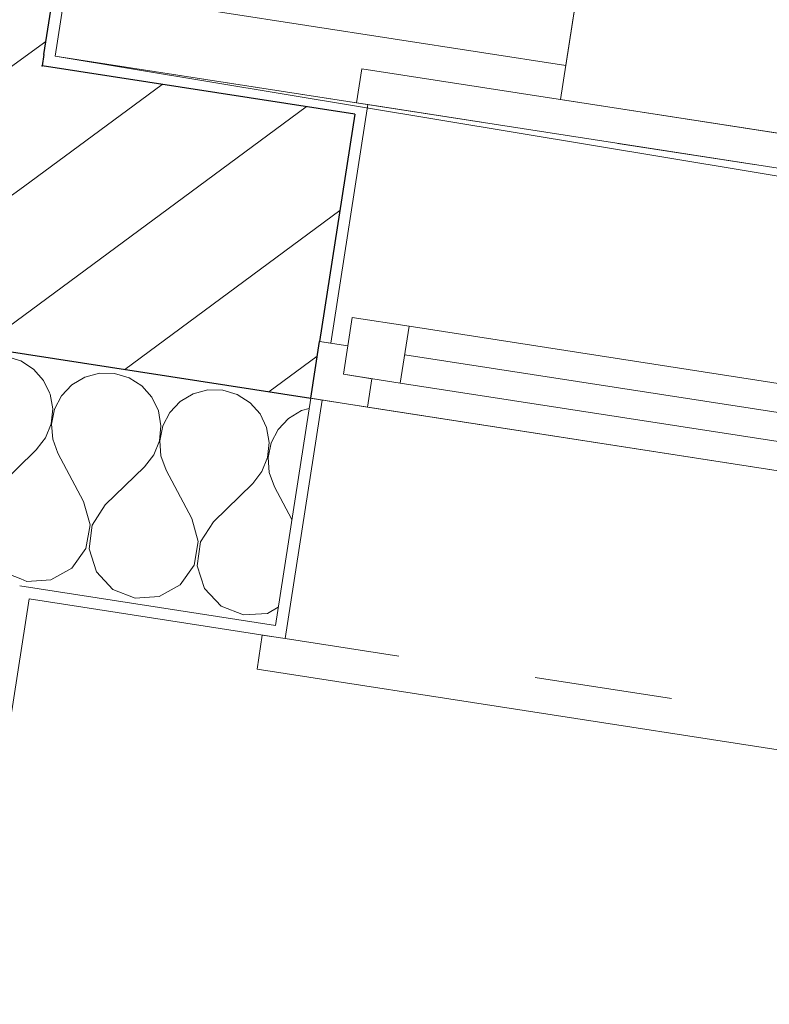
# Model space of a CAD drawing. Header units: metres. Extents: x 5509548 to 5517943, y 5680530 to 5684871.
# Tile 86 of 124: x 5516177.685 to 5516178.337, y 5683285.709 to 5683286.565. Entities that reach past the tile are written whole.
import ezdxf

# ---------------------------------------------------------------- set-up
doc = ezdxf.new("R2010")
doc.units = ezdxf.units.M
doc.linetypes.add('Przerywana', pattern=[240, 120, -120])
for name, color, linetype in [('Nowe_A-Balkony', 7, 'CONTINUOUS'), ('Nowe_A-Meble-Sypialnia', 7, 'CONTINUOUS'), ('Nowe_A-Posadzki', 7, 'CONTINUOUS'), ('Nowe_A-Ściany-Wewnętrzne', 7, 'CONTINUOUS'), ('Nowe_A-Ściany-Zewnętrzne', 7, 'CONTINUOUS'), ('Nowe_Okna Archicada', 7, 'CONTINUOUS')]:
    doc.layers.add(name, color=color, linetype=linetype)
for name, color, linetype, lineweight in [('Nowe_A-Balkony_Nr_pióra__89', 7, 'CONTINUOUS', 13), ('Nowe_A-Meble-Sypialnia_Nr_pióra__4', 7, 'CONTINUOUS', 13), ('Nowe_A-Posadzki_Nr_pióra__89', 7, 'CONTINUOUS', 13), ('Nowe_A-Ściany-Wewnętrzne_Nr_pióra__47', 7, 'CONTINUOUS', 15), ('Nowe_A-Ściany-Zewnętrzne_Nr_pióra__174', 7, 'CONTINUOUS', 5), ('Nowe_A-Ściany-Zewnętrzne_Nr_pióra__27', 7, 'CONTINUOUS', 25), ('Nowe_A-Ściany-Zewnętrzne_Nr_pióra__47', 7, 'CONTINUOUS', 15), ('Nowe_A-Ściany-Zewnętrzne_Nr_pióra__67', 7, 'CONTINUOUS', 13), ('Nowe_Okna Archicada_Nr_pióra__23', 7, 'CONTINUOUS', 15), ('Nowe_Okna Archicada_Nr_pióra__27', 7, 'CONTINUOUS', 25), ('Nowe_Okna Archicada_Nr_pióra__3', 7, 'CONTINUOUS', 13), ('Nowe_Okna Archicada_Nr_pióra__47', 7, 'CONTINUOUS', 15)]:
    doc.layers.add(name, color=color, linetype=linetype, lineweight=lineweight)
doc.layers.add('Nowe_A-Strefy-Parter_Nr_pióra__94', color=7, linetype='CONTINUOUS', lineweight=13, true_color=0xe4ad2c)
pattern_1 = [(0, (0, 0), (0, 86.60254037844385), [0, -50]), (0, (25, 43.30126941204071), (0, 86.60254037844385), [0, -50])]
pattern_2 = [(45, (0, 0), (-63.63960862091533, 63.63960862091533), [])]

# ---------------------------------------------------------------- blocks, each defined once
blk = doc.blocks.new('Strop_1', base_point=(90780.07224493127, -117167.5980123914))
at = {"layer": 'Nowe_A-Balkony_Nr_pióra__89', "color": 7, "linetype": 'Continuous', "lineweight": 13, "flags": 128}
blk.add_lwpolyline([(90780.07224493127, -117167.5980123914), (90780.07224493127, -118877.5979270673), (65230.07224493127, -118877.5979270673), (65230.07224493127, -117167.5980123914)], close=True, dxfattribs=at)
blk = doc.blocks.new('Strop_4', base_point=(65240.07224493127, -99177.59784355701))
at = {"layer": 'Nowe_A-Posadzki_Nr_pióra__89', "color": 7, "linetype": 'Continuous', "lineweight": 13, "flags": 128}
blk.add_lwpolyline([(65240.07224493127, -99177.59784355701), (65240.07224493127, -116907.597843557), (90770.07224493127, -116907.597843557), (90770.07224493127, -99177.59784355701)], close=True, dxfattribs=at)
blk = doc.blocks.new('*X115')
at = {"layer": 'Nowe_A-Ściany-Zewnętrzne_Nr_pióra__174', "color": 7, "linetype": 'Continuous', "lineweight": 5}
for p, q in [((65238.09523809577, -117172.3597483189), (65230.07224493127, -117173.4772225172)), ((65251.10792994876, -117174.1722074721), (65238.09523809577, -117172.3597483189)), ((65263.13005295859, -117179.4716145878), (65251.10792994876, -117174.1722074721)), ((65273.24644363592, -117187.8545613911), (65263.13005295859, -117179.4716145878)), ((65280.07224493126, -117197.7882363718), (65273.24644363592, -117187.8545613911)), ((65276.19047619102, -117248.5502245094), (65280.07224493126, -117241.5301538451)), ((65247.61904761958, -117286.6454626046), (65276.19047619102, -117248.5502245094)), ((65237.13994788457, -117305.7265044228), (65230.07224493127, -117289.9875966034)), ((65247.61904761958, -117286.6454626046), (65239.05052830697, -117305.7265044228)), ((65236.70516161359, -117326.6386215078), (65237.13994788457, -117305.7265044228)), ((65239.05052830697, -117305.7265044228), (65239.48531457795, -117326.6386215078)), ((65230.07224493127, -117339.9044548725), (65236.70516161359, -117326.6386215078)), ((65239.48531457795, -117326.6386215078), (65248.83951876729, -117345.3470298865)), ((65248.83951876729, -117345.3470298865), (65265.30834067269, -117358.2421291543)), ((65265.30834067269, -117358.2421291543), (65280.07224493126, -117361.5657961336))]:
    blk.add_line(p, q, dxfattribs=at)
blk = doc.blocks.new('*X116')
at = {"layer": 'Nowe_A-Ściany-Zewnętrzne_Nr_pióra__174', "color": 7, "linetype": 'Continuous', "lineweight": 5}
for p, q in [((65333.33333333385, -117172.3597483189), (65320.32064148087, -117174.1722074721)), ((65346.34602518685, -117174.1722074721), (65333.33333333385, -117172.3597483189)), ((65428.57142857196, -117172.3597483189), (65415.55873671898, -117174.1722074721)), ((65441.58412042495, -117174.1722074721), (65428.57142857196, -117172.3597483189)), ((65308.29851847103, -117179.4716145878), (65298.18212779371, -117187.8545613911)), ((65320.32064148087, -117174.1722074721), (65308.29851847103, -117179.4716145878)), ((65358.36814819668, -117179.4716145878), (65346.34602518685, -117174.1722074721)), ((65368.484538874, -117187.8545613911), (65358.36814819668, -117179.4716145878)), ((65403.53661370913, -117179.4716145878), (65393.42022303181, -117187.8545613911)), ((65415.55873671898, -117174.1722074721), (65403.53661370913, -117179.4716145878)), ((65453.60624343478, -117179.4716145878), (65441.58412042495, -117174.1722074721)), ((65463.7226341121, -117187.8545613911), (65453.60624343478, -117179.4716145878)), ((65498.77470894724, -117179.4716145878), (65488.65831826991, -117187.8545613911)), ((65505.12074379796, -117176.6742532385), (65498.77470894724, -117179.4716145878)), ((65298.18212779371, -117187.8545613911), (65290.74156233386, -117198.682910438)), ((65375.92510433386, -117198.682910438), (65368.484538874, -117187.8545613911)), ((65393.42022303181, -117187.8545613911), (65385.97965757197, -117198.682910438)), ((65471.16319957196, -117198.682910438), (65463.7226341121, -117187.8545613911)), ((65488.65831826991, -117187.8545613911), (65481.21775281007, -117198.682910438)), ((65280.68700909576, -117198.682910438), (65280.07224493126, -117197.7882363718)), ((65284.8853490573, -117211.1323722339), (65280.68700909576, -117198.682910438)), ((65290.74156233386, -117198.682910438), (65286.5432223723, -117211.1323722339)), ((65380.12344429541, -117211.1323722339), (65375.92510433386, -117198.682910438)), ((65385.97965757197, -117198.682910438), (65381.7813176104, -117211.1323722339)), ((65475.36153953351, -117211.1323722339), (65471.16319957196, -117198.682910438)), ((65481.21775281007, -117198.682910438), (65477.01941284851, -117211.1323722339)), ((65285.52187209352, -117224.2552528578), (65284.8853490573, -117211.1323722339)), ((65286.5432223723, -117211.1323722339), (65285.90669933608, -117224.2552528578)), ((65380.75996733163, -117224.2552528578), (65380.12344429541, -117211.1323722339)), ((65381.7813176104, -117211.1323722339), (65381.14479457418, -117224.2552528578)), ((65475.99806256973, -117224.2552528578), (65475.36153953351, -117211.1323722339)), ((65477.01941284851, -117211.1323722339), (65476.38288981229, -117224.2552528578)), ((65282.54812398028, -117237.0525955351), (65285.52187209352, -117224.2552528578)), ((65285.90669933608, -117224.2552528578), (65288.88044744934, -117237.0525955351)), ((65377.78621921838, -117237.0525955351), (65380.75996733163, -117224.2552528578)), ((65381.14479457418, -117224.2552528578), (65384.11854268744, -117237.0525955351)), ((65473.02431445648, -117237.0525955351), (65475.99806256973, -117224.2552528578)), ((65476.38288981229, -117224.2552528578), (65479.35663792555, -117237.0525955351)), ((65280.07224493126, -117241.5301538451), (65282.54812398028, -117237.0525955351)), ((65288.88044744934, -117237.0525955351), (65295.23809523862, -117248.5502245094)), ((65371.4285714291, -117248.5502245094), (65377.78621921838, -117237.0525955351)), ((65384.11854268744, -117237.0525955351), (65390.47619047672, -117248.5502245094)), ((65466.66666666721, -117248.5502245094), (65473.02431445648, -117237.0525955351)), ((65479.35663792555, -117237.0525955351), (65485.71428571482, -117248.5502245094)), ((65323.80952381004, -117286.6454626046), (65295.23809523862, -117248.5502245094)), ((65342.85714285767, -117286.6454626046), (65371.4285714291, -117248.5502245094)), ((65419.04761904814, -117286.6454626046), (65390.47619047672, -117248.5502245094)), ((65438.09523809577, -117286.6454626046), (65466.66666666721, -117248.5502245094)), ((65505.12074379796, -117274.4255019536), (65485.71428571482, -117248.5502245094)), ((65332.37804312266, -117305.7265044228), (65323.80952381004, -117286.6454626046)), ((65342.85714285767, -117286.6454626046), (65334.28862354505, -117305.7265044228)), ((65427.61613836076, -117305.7265044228), (65419.04761904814, -117286.6454626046)), ((65438.09523809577, -117286.6454626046), (65429.52671878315, -117305.7265044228)), ((65331.94325685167, -117326.6386215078), (65332.37804312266, -117305.7265044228)), ((65334.28862354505, -117305.7265044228), (65334.72340981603, -117326.6386215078)), ((65427.18135208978, -117326.6386215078), (65427.61613836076, -117305.7265044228)), ((65429.52671878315, -117305.7265044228), (65429.96150505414, -117326.6386215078)), ((65322.58905266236, -117345.3470298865), (65331.94325685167, -117326.6386215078)), ((65334.72340981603, -117326.6386215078), (65344.07761400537, -117345.3470298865)), ((65417.82714790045, -117345.3470298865), (65427.18135208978, -117326.6386215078)), ((65429.96150505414, -117326.6386215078), (65439.31570924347, -117345.3470298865)), ((65306.12023075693, -117358.2421291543), (65322.58905266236, -117345.3470298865)), ((65344.07761400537, -117345.3470298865), (65360.54643591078, -117358.2421291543)), ((65401.35832599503, -117358.2421291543), (65417.82714790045, -117345.3470298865)), ((65439.31570924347, -117345.3470298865), (65455.78453114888, -117358.2421291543)), ((65496.59642123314, -117358.2421291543), (65505.12074379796, -117351.5675785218)), ((65280.07224493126, -117361.5657961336), (65285.71428571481, -117362.8359387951)), ((65285.71428571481, -117362.8359387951), (65306.12023075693, -117358.2421291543)), ((65360.54643591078, -117358.2421291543), (65380.95238095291, -117362.8359387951)), ((65380.95238095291, -117362.8359387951), (65401.35832599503, -117358.2421291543)), ((65455.78453114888, -117358.2421291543), (65476.190476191, -117362.8359387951)), ((65476.190476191, -117362.8359387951), (65496.59642123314, -117358.2421291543))]:
    blk.add_line(p, q, dxfattribs=at)
blk = doc.blocks.new('WSC Okno dwuskrzydłowe 26')
at = {"layer": 'Nowe_Okna Archicada_Nr_pióra__23', "color": 7, "linetype": 'Continuous', "lineweight": 15}
for p, q in [((350.0000000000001, 25.00000000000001), (825.0000000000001, 25.00000000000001)), ((825.0000000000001, -25), (825.0000000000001, 25.00000000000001)), ((825.0000000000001, 25.00000000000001), (875, 25.00000000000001)), ((875, 25.00000000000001), (875, -25)), ((350.0000000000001, 0), (825.0000000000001, 0)), ((875.0000000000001, -25), (875.0000000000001, 0)), ((875.0000000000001, 0), (900.0000000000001, 0)), ((825.0000000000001, -25), (350.0000000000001, -25)), ((875, -25), (825.0000000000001, -25)), ((850.0000000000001, -50), (850.0000000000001, -25)), ((850.0000000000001, -25), (875.0000000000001, -25)), ((900.0000000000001, -50), (850.0000000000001, -50))]:
    blk.add_line(p, q, dxfattribs=at)
at = {"layer": 'Nowe_Okna Archicada_Nr_pióra__27', "color": 7, "linetype": 'Continuous', "lineweight": 25}
blk.add_line((900, -50), (900, 0), dxfattribs=at)
blk.add_line((900, -50), (900, 0), dxfattribs=at)
at = {"layer": 'Nowe_Okna Archicada_Nr_pióra__3', "color": 7, "linetype": 'Continuous', "lineweight": 13}
for p, q in [((-900, 240.0000000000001), (900, 240.0000000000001)), ((900, 240.0000000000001), (900, 210)), ((350.0000000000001, 25.00000000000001), (825.0000000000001, 25.00000000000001)), ((850.0000000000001, -50), (300.0000000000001, -50)), ((910, -290.0000000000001), (910, -260)), ((-910, -290.0000000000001), (910, -290.0000000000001))]:
    blk.add_line(p, q, dxfattribs=at)
at = {"layer": 'Nowe_Okna Archicada_Nr_pióra__3', "color": 7, "linetype": 'Przerywana', "lineweight": 13}
for p, q in [((-890, 210), (890, 210)), ((-890, -260), (890, -260))]:
    blk.add_line(p, q, dxfattribs=at)
at = {"layer": 'Nowe_Okna Archicada_Nr_pióra__47', "color": 7, "linetype": 'Continuous', "lineweight": 15}
for p, q in [((900, 210), (889.9999999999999, 210)), ((889.9999999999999, 8.326672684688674e-14), (889.9999999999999, 210)), ((889.9999999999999, -49.99999999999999), (889.9999999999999, -260)), ((900, -260), (889.9999999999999, -260)), ((900, -260), (910, -260))]:
    blk.add_line(p, q, dxfattribs=at)
blk = doc.blocks.new('Ściana_11', base_point=(90905.07224493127, -117042.597843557))
at = {"layer": 'Nowe_A-Ściany-Zewnętrzne', "linetype": 'Continuous', "lineweight": 0, "true_color": 0x000000}
h = blk.add_hatch(dxfattribs=at)
h.set_pattern_fill('Tynk', color=18, style=0, pattern_type=2)
h.set_pattern_definition(pattern_1)
h.paths.add_polyline_path([(65230.07224493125, -116907.597843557), (65230.07224493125, -116917.597843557), (65240.07224493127, -116907.597843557)])
h = blk.add_hatch(dxfattribs=at)
h.set_pattern_fill('Tynk', color=18, style=0, pattern_type=2)
h.set_pattern_definition(pattern_1)
h.paths.add_polyline_path([(65240.07224493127, -116907.597843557), (65230.07224493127, -116917.597843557), (65240.07224493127, -116917.597843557)])
h = blk.add_hatch(dxfattribs=at)
h.set_pattern_fill('Tynk', color=18, style=0, pattern_type=2)
h.set_pattern_definition(pattern_1)
h.paths.add_polyline_path([(65505.12074585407, -116907.5978416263), (65240.07224493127, -116907.5978457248), (65240.07224493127, -116917.5978555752), (65505.12074585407, -116917.5978432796)])
h = blk.add_hatch(dxfattribs=at)
h.set_pattern_fill('Tynk', color=18, style=0, pattern_type=2)
h.set_pattern_definition(pattern_1)
h.paths.add_polyline_path([(65505.120745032, -116907.597843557), (65505.120745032, -116917.597843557), (65505.120745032, -117117.597843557), (65515.12074503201, -117117.597843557), (65515.12074503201, -116907.597843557)])
h = blk.add_hatch(dxfattribs=at)
h.set_pattern_fill('Bloczki_ceramiczne', color=18, style=0, pattern_type=2)
h.set_pattern_definition(pattern_2)
h.paths.add_polyline_path([(64980.07224493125, -116917.597843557), (64980.07224493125, -117167.597843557), (65230.07224493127, -116917.597843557)])
h = blk.add_hatch(dxfattribs=at)
h.set_pattern_fill('Bloczki_ceramiczne', color=18, style=0, pattern_type=2)
h.set_pattern_definition(pattern_2)
h.paths.add_polyline_path([(65230.07224493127, -116917.597843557), (64980.07224493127, -117167.597843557), (65230.07224493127, -117167.597843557)])
h = blk.add_hatch(dxfattribs=at)
h.set_pattern_fill('Bloczki_ceramiczne', color=18, style=0, pattern_type=2)
h.set_pattern_definition(pattern_2)
h.paths.add_polyline_path([(65230.07224493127, -116917.5978490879), (65230.07224493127, -117167.5978407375), (65505.12073053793, -117167.5978407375), (65505.1207432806, -117117.5978415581), (65505.1207432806, -116917.5978448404)])
h = blk.add_hatch(dxfattribs=at)
h.set_pattern_fill('Tynk', color=18, style=0, pattern_type=2)
h.set_pattern_definition(pattern_1)
h.paths.add_polyline_path([(65515.12074503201, -117377.597843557), (65515.12074503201, -117167.597843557), (65505.120745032, -117167.597843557), (65505.120745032, -117367.597843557), (65505.120745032, -117377.597843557)])
h = blk.add_hatch(dxfattribs=at)
h.set_pattern_fill('Tynk', color=18, style=0, pattern_type=2)
h.set_pattern_definition(pattern_1)
h.paths.add_polyline_path([(65290.07224493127, -117367.597843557), (65280.07224493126, -117367.597843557), (65280.07224493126, -117377.597843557), (65290.07224493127, -117377.597843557)])
h = blk.add_hatch(dxfattribs=at)
h.set_pattern_fill('Tynk', color=18, style=0, pattern_type=2)
h.set_pattern_definition(pattern_1)
h.paths.add_polyline_path([(65290.07224493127, -117367.5976710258), (65290.07224493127, -117377.597843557), (65505.12074352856, -117377.597843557), (65505.12074352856, -117367.5978420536)])
at = {"layer": 'Nowe_A-Ściany-Zewnętrzne_Nr_pióra__27', "color": 7, "linetype": 'Continuous', "lineweight": 25}
for p, q in [((65230.07224493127, -116907.597843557), (65230.07224493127, -116917.597843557)), ((65505.12074660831, -116917.5978432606), (65230.07224493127, -116917.5978347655)), ((65505.120745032, -116917.597843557), (65505.120745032, -117117.597843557)), ((65505.120745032, -117167.597843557), (65505.120745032, -117117.597843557)), ((65230.07224493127, -117167.5978391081), (65505.1207284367, -117167.5978391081))]:
    blk.add_line(p, q, dxfattribs=at)
blk.add_point((65230.07224493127, -116917.597843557), dxfattribs=at)
at = {"layer": 'Nowe_A-Ściany-Zewnętrzne_Nr_pióra__47', "color": 7, "linetype": 'Continuous', "lineweight": 15}
for p, q in [((65505.120745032, -116907.597843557), (65515.12074503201, -116907.597843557)), ((65515.12074503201, -117117.597843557), (65515.12074503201, -116907.597843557)), ((65505.120745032, -117117.597843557), (65515.12074503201, -117117.597843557)), ((65505.120745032, -117167.597843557), (65515.12074503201, -117167.597843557)), ((65515.12074503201, -117167.597843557), (65515.12074503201, -117377.597843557)), ((65505.120745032, -117377.597843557), (65495.12074503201, -117377.597843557)), ((65505.120745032, -117377.597843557), (65515.12074503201, -117377.597843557))]:
    blk.add_line(p, q, dxfattribs=at)
at = {"layer": 'Nowe_A-Ściany-Zewnętrzne_Nr_pióra__47', "color": 7, "linetype": 'Continuous', "lineweight": 15, "flags": 128}
for points in [[(65505.120745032, -116907.597843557), (65240.07224493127, -116907.597843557)], [(65290.07224493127, -117377.597843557), (65505.120745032, -117377.597843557)]]:
    blk.add_lwpolyline(points, dxfattribs=at)
at = {"layer": 'Nowe_A-Ściany-Zewnętrzne_Nr_pióra__67', "color": 7, "linetype": 'Continuous', "lineweight": 13}
for p, q in [((65505.120745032, -117367.597843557), (65505.120745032, -117167.597843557)), ((65280.07224493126, -117367.5978042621), (65505.12074379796, -117367.5978427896))]:
    blk.add_line(p, q, dxfattribs=at)
at = {"layer": 'Nowe_A-Ściany-Zewnętrzne', "color": 7, "lineweight": 25}
for name in ['*X115', '*X116']:
    blk.add_blockref(name, (0, 0), dxfattribs=at)
at = {"layer": 'Nowe_Okna Archicada', "color": 7, "linetype": 'Continuous', "lineweight": 13, "xscale": -1, "zscale": 1000}
blk.add_blockref('WSC Okno dwuskrzydłowe 26', (66405.120745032, -117117.597843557), dxfattribs=at)
blk = doc.blocks.new('Ściana_50', base_point=(65105.07224493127, -99042.597843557))
at = {"layer": 'Nowe_A-Ściany-Zewnętrzne', "linetype": 'Continuous', "lineweight": 0, "true_color": 0x000000}
h = blk.add_hatch(dxfattribs=at)
h.set_pattern_fill('Bloczki_ceramiczne', color=18, style=0, pattern_type=2)
h.set_pattern_definition(pattern_2)
h.paths.add_polyline_path([(65230.07224493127, -116917.597843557), (65230.07224493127, -112987.7344470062), (64980.07224493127, -112987.7344470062), (64980.07224493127, -116917.597843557)])
h = blk.add_hatch(dxfattribs=at)
h.set_pattern_fill('Tynk', color=18, style=0, pattern_type=2)
h.set_pattern_definition(pattern_1)
h.paths.add_polyline_path([(65240.07224493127, -116907.597843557), (65240.07224493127, -112997.7344470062), (65230.07224493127, -112997.7344470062), (65230.07224493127, -116907.597843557)])
at = {"layer": 'Nowe_A-Ściany-Zewnętrzne_Nr_pióra__27', "color": 7, "linetype": 'Continuous', "lineweight": 25}
for p, q in [((65230.07224493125, -116907.5978367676), (65230.07224493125, -112997.7344328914)), ((65230.07224493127, -116907.597843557), (65230.07224493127, -116917.597843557))]:
    blk.add_line(p, q, dxfattribs=at)
at = {"layer": 'Nowe_A-Ściany-Zewnętrzne_Nr_pióra__47', "color": 7, "linetype": 'Continuous', "lineweight": 15, "flags": 128}
blk.add_lwpolyline([(65240.07224493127, -116907.597843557), (65240.07224493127, -112997.7344470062)], dxfattribs=at)
blk = doc.blocks.new('Ściana_65', base_point=(65105.07224493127, -117042.597843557))
at = {"layer": 'Nowe_A-Ściany-Wewnętrzne', "linetype": 'Continuous', "lineweight": 0, "true_color": 0x000000}
h = blk.add_hatch(dxfattribs=at)
h.set_pattern_fill('Tynk', color=18, style=0, pattern_type=2)
h.set_pattern_definition(pattern_1)
h.paths.add_polyline_path([(65290.07224493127, -118877.5979270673), (65290.07224493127, -117377.597843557), (65280.07224493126, -117377.597843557), (65280.07224493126, -118877.5979270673)])
at = {"layer": 'Nowe_A-Ściany-Wewnętrzne_Nr_pióra__47', "color": 7, "linetype": 'Continuous', "lineweight": 15, "flags": 128}
blk.add_lwpolyline([(65290.07224493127, -118877.5979270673), (65290.07224493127, -117377.597843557)], dxfattribs=at)
blk = doc.blocks.new('Łóżko 01 27')
at = {"layer": 'Nowe_A-Meble-Sypialnia_Nr_pióra__4', "color": 7, "linetype": 'Continuous', "lineweight": 13}
for p, q in [((900, 2000), (0, 2000)), ((0, 2000), (0, 0))]:
    blk.add_line(p, q, dxfattribs=at)
at = {"layer": 'Nowe_A-Meble-Sypialnia_Nr_pióra__4', "color": 7, "linetype": 'Continuous', "lineweight": 13, "flags": 128}
for points in [[(690, 1560), (730, 1520), (840.0000000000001, 1520), (840.0000000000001, 1940), (60, 1940), (60, 1560)], [(30, 30), (870, 30), (870, 1380), (690, 1560), (30, 1560)]]:
    blk.add_lwpolyline(points, close=True, dxfattribs=at)

msp = doc.modelspace()

# ---------------------------------------------------------------- linework, layer by layer
at = {"layer": 'Nowe_A-Strefy-Parter_Nr_pióra__94', "color": 42, "linetype": 'Continuous', "lineweight": 13, "true_color": 0xe4ad2c, "flags": 128}
msp.add_lwpolyline([(5516179.985337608, 5683286.156687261), (5516180.588341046, 5683290.044604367), (5516178.315509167, 5683290.397113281), (5516177.716266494, 5683286.53344404)], close=True, dxfattribs=at)

# ---------------------------------------------------------------- block references
at = {"layer": 'Nowe_A-Balkony', "color": 7, "linetype": 'Continuous', "lineweight": 13, "xscale": 0.001, "yscale": 0.001, "zscale": 0.001, "rotation": 351.1838518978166}
msp.add_blockref('Strop_1', (5516202.914668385, 5683282.362144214), dxfattribs=at)
at = {"layer": 'Nowe_A-Meble-Sypialnia', "color": 7, "linetype": 'Continuous', "lineweight": 13, "xscale": 0.001, "yscale": 0.001, "rotation": 81.18385189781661}
msp.add_blockref('Łóżko 01 27', (5516179.692636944, 5683286.22691534), dxfattribs=at)
at = {"layer": 'Nowe_A-Posadzki', "color": 7, "linetype": 'Continuous', "lineweight": 13, "xscale": 0.001, "yscale": 0.001, "zscale": 0.001, "rotation": 351.1838518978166}
msp.add_blockref('Strop_4', (5516180.43364342, 5683304.05396808), dxfattribs=at)
at = {"layer": 'Nowe_A-Ściany-Wewnętrzne', "color": 7, "lineweight": 25, "xscale": 0.001, "yscale": 0.001, "zscale": 0.001, "rotation": 351.1838518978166}
msp.add_blockref('Ściana_65', (5516177.562170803, 5683286.420729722), dxfattribs=at)
at = {"layer": 'Nowe_A-Ściany-Zewnętrzne', "color": 7, "lineweight": 25, "xscale": 0.001, "yscale": 0.001, "zscale": 0.001, "rotation": 351.1838518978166}
for name, p in [('Ściana_50', (5516180.320929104, 5683304.208063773)), ('Ściana_11', (5516203.057349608, 5683282.46650949))]:
    msp.add_blockref(name, p, dxfattribs=at)

doc.saveas('drawing.dxf')
